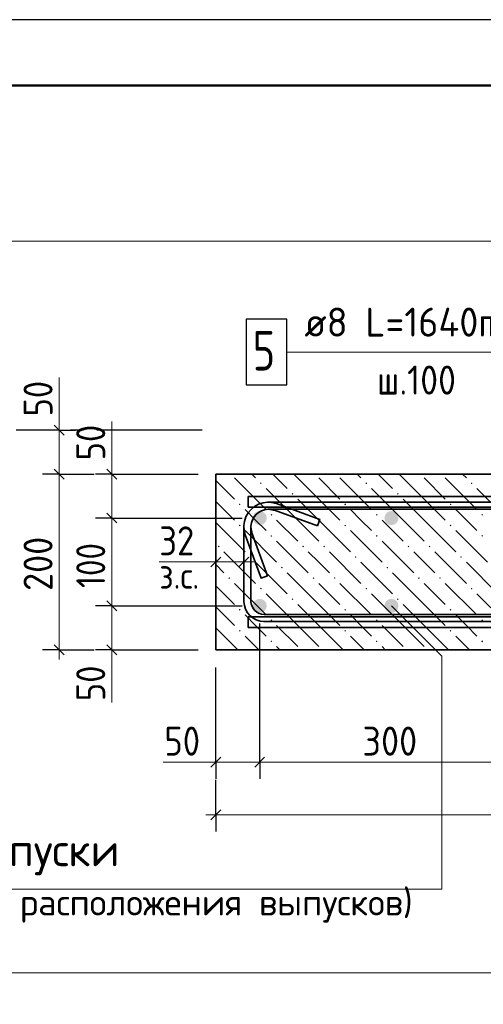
# Model space of a CAD drawing. Header units: millimetres. Extents: x 0 to 42000, y 0 to 29700.
# Tile 25 of 30: x 27428 to 30947, y 22226 to 29700. Entities that reach past the tile are written whole.
import ezdxf

# ---------------------------------------------------------------- set-up
doc = ezdxf.new("R2010")
doc.units = ezdxf.units.MM
doc.linetypes.add('______2', pattern=[270, 200, -70])
doc.linetypes.add('______5', pattern=[1100, 800, -100, 100, -100])
for name, color, linetype, lineweight in [('S1 Продольная арматура', 52, 'Continuous', 25), ('S2 ДОП Продольная арматура', 52, 'Continuous', 25), ('Standard', 7, 'Continuous', 25), ('Оси', 7, '______5', 13), ('Позиционная метка диаметр_ шаг', 7, 'Continuous', 13), ('Позиционная метка линия выноска', 7, 'Continuous', 13), ('Размерная выноска', 7, 'Continuous', 13), ('Хомут', 52, 'Continuous', 25)]:
    doc.layers.add(name, color=color, linetype=linetype, lineweight=lineweight)
doc.layers.add('ЖБ Пилон', color=7, linetype='______2', lineweight=13, true_color=0xa0a0a0)
doc.styles.add('ISOCPEUR', font='txt')

msp = doc.modelspace()

# ---------------------------------------------------------------- hatches: boundary and pattern name
at = {"linetype": 'Continuous', "lineweight": 13, "transparency": 33554687}
for points in [[(30303.4, 25916.9), (30299.3, 25937.4), (30287.7, 25954.7), (30270.4, 25966.2), (30250, 25970.3), (30229.6, 25966.2), (30212.3, 25954.7), (30200.8, 25937.4), (30196.7, 25916.9), (30200.8, 25896.5), (30212.3, 25879.2), (30229.6, 25867.7), (30250, 25863.6), (30270.4, 25867.7), (30287.7, 25879.2), (30299.3, 25896.5)], [(30303.4, 25916.9), (30299.3, 25937.4), (30287.7, 25954.7), (30270.4, 25966.2), (30250, 25970.3), (30229.6, 25966.2), (30212.3, 25954.7), (30200.8, 25937.4), (30196.7, 25916.9), (30200.8, 25896.5), (30212.3, 25879.2), (30229.6, 25867.7), (30250, 25863.6), (30270.4, 25867.7), (30287.7, 25879.2), (30299.3, 25896.5)], [(30303.4, 25250.3), (30299.3, 25270.7), (30287.7, 25288), (30270.4, 25299.6), (30250, 25303.6), (30229.6, 25299.6), (30212.3, 25288), (30200.8, 25270.7), (30196.7, 25250.3), (30200.8, 25229.9), (30212.3, 25212.6), (30229.6, 25201), (30250, 25196.9), (30270.4, 25201), (30287.7, 25212.6), (30299.3, 25229.9)], [(30303.4, 25250.3), (30299.3, 25270.7), (30287.7, 25288), (30270.4, 25299.6), (30250, 25303.6), (30229.6, 25299.6), (30212.3, 25288), (30200.8, 25270.7), (30196.7, 25250.3), (30200.8, 25229.9), (30212.3, 25212.6), (30229.6, 25201), (30250, 25196.9), (30270.4, 25201), (30287.7, 25212.6), (30299.3, 25229.9)]]:
    msp.add_hatch(color=7, dxfattribs=at).paths.add_polyline_path(points)
at = {"layer": 'S1 Продольная арматура', "linetype": 'Continuous', "lineweight": 18, "transparency": 33554687}
for points in [[(29303.4, 25916.9), (29299.3, 25937.4), (29287.7, 25954.7), (29270.4, 25966.2), (29250, 25970.3), (29229.6, 25966.2), (29212.3, 25954.7), (29200.8, 25937.4), (29196.7, 25916.9), (29200.8, 25896.5), (29212.3, 25879.2), (29229.6, 25867.7), (29250, 25863.6), (29270.4, 25867.7), (29287.7, 25879.2), (29299.3, 25896.5)], [(29303.4, 25916.9), (29299.3, 25937.4), (29287.7, 25954.7), (29270.4, 25966.2), (29250, 25970.3), (29229.6, 25966.2), (29212.3, 25954.7), (29200.8, 25937.4), (29196.7, 25916.9), (29200.8, 25896.5), (29212.3, 25879.2), (29229.6, 25867.7), (29250, 25863.6), (29270.4, 25867.7), (29287.7, 25879.2), (29299.3, 25896.5)], [(29303.4, 25250.3), (29299.3, 25270.7), (29287.7, 25288), (29270.4, 25299.5), (29250, 25303.6), (29229.6, 25299.5), (29212.3, 25288), (29200.8, 25270.7), (29196.7, 25250.3), (29200.8, 25229.9), (29212.3, 25212.6), (29229.6, 25201), (29250, 25196.9), (29270.4, 25201), (29287.7, 25212.6), (29299.3, 25229.9)], [(29303.4, 25250.3), (29299.3, 25270.7), (29287.7, 25288), (29270.4, 25299.5), (29250, 25303.6), (29229.6, 25299.5), (29212.3, 25288), (29200.8, 25270.7), (29196.7, 25250.3), (29200.8, 25229.9), (29212.3, 25212.6), (29229.6, 25201), (29250, 25196.9), (29270.4, 25201), (29287.7, 25212.6), (29299.3, 25229.9)]]:
    msp.add_hatch(color=7, dxfattribs=at).paths.add_polyline_path(points)
at = {"layer": 'ЖБ Пилон', "linetype": 'Continuous', "lineweight": 18, "transparency": 33554687}
for points in [[(29252.2, 26181.1), (29258.7, 26187.6), (29265.2, 26181.1), (29258.7, 26174.6)], [(30052.2, 26181.1), (30058.7, 26187.6), (30065.2, 26181.1), (30058.7, 26174.6)], [(30852.2, 26181.1), (30858.7, 26187.6), (30865.2, 26181.1), (30858.7, 26174.6)], [(29492.2, 26101.1), (29498.7, 26107.6), (29505.2, 26101.1), (29498.7, 26094.6)], [(30292.2, 26101.1), (30298.7, 26107.6), (30305.2, 26101.1), (30298.7, 26094.6)], [(29092.2, 26021.1), (29098.7, 26027.6), (29105.2, 26021.1), (29098.7, 26014.6)], [(29892.2, 26021.1), (29898.7, 26027.6), (29905.2, 26021.1), (29898.7, 26014.6)], [(30692.2, 26021.1), (30698.7, 26027.6), (30705.2, 26021.1), (30698.7, 26014.6)], [(29332.2, 25941.1), (29338.7, 25947.6), (29345.2, 25941.1), (29338.7, 25934.6)], [(30132.2, 25941.1), (30138.7, 25947.6), (30145.2, 25941.1), (30138.7, 25934.6)], [(30932.2, 25941.1), (30938.7, 25947.6), (30945.2, 25941.1), (30938.7, 25934.6)], [(29092.2, 25861.1), (29098.7, 25867.6), (29105.2, 25861.1), (29098.7, 25854.6)], [(29892.2, 25861.1), (29898.7, 25867.6), (29905.2, 25861.1), (29898.7, 25854.6)], [(30692.2, 25861.1), (30698.7, 25867.6), (30705.2, 25861.1), (30698.7, 25854.6)], [(29332.2, 25781.1), (29338.7, 25787.6), (29345.2, 25781.1), (29338.7, 25774.6)], [(30132.2, 25781.1), (30138.7, 25787.6), (30145.2, 25781.1), (30138.7, 25774.6)], [(30932.2, 25781.1), (30938.7, 25787.6), (30945.2, 25781.1), (30938.7, 25774.6)], [(28932.2, 25701.1), (28938.7, 25707.6), (28945.2, 25701.1), (28938.7, 25694.6)], [(29572.2, 25701.1), (29578.7, 25707.6), (29585.2, 25701.1), (29578.7, 25694.6)], [(29732.2, 25701.1), (29738.7, 25707.6), (29745.2, 25701.1), (29738.7, 25694.6)], [(30372.2, 25701.1), (30378.7, 25707.6), (30385.2, 25701.1), (30378.7, 25694.6)], [(30532.2, 25701.1), (30538.7, 25707.6), (30545.2, 25701.1), (30538.7, 25694.6)], [(29172.2, 25621.1), (29178.7, 25627.6), (29185.2, 25621.1), (29178.7, 25614.6)], [(29972.2, 25621.1), (29978.7, 25627.6), (29985.2, 25621.1), (29978.7, 25614.6)], [(30772.2, 25621.1), (30778.7, 25627.6), (30785.2, 25621.1), (30778.7, 25614.6)], [(29412.2, 25541.1), (29418.7, 25547.6), (29425.2, 25541.1), (29418.7, 25534.6)], [(30212.2, 25541.1), (30218.7, 25547.6), (30225.2, 25541.1), (30218.7, 25534.6)], [(29012.2, 25461.1), (29018.7, 25467.6), (29025.2, 25461.1), (29018.7, 25454.6)], [(29652.2, 25461.1), (29658.7, 25467.6), (29665.2, 25461.1), (29658.7, 25454.6)], [(29812.2, 25461.1), (29818.7, 25467.6), (29825.2, 25461.1), (29818.7, 25454.6)], [(30452.2, 25461.1), (30458.7, 25467.6), (30465.2, 25461.1), (30458.7, 25454.6)], [(30612.2, 25461.1), (30618.7, 25467.6), (30625.2, 25461.1), (30618.7, 25454.6)], [(29252.2, 25381.1), (29258.7, 25387.6), (29265.2, 25381.1), (29258.7, 25374.6)], [(30052.2, 25381.1), (30058.7, 25387.6), (30065.2, 25381.1), (30058.7, 25374.6)], [(30852.2, 25381.1), (30858.7, 25387.6), (30865.2, 25381.1), (30858.7, 25374.6)], [(29492.2, 25301.1), (29498.7, 25307.6), (29505.2, 25301.1), (29498.7, 25294.6)], [(30292.2, 25301.1), (30298.7, 25307.6), (30305.2, 25301.1), (30298.7, 25294.6)], [(29092.2, 25221.1), (29098.7, 25227.6), (29105.2, 25221.1), (29098.7, 25214.6)], [(29892.2, 25221.1), (29898.7, 25227.6), (29905.2, 25221.1), (29898.7, 25214.6)], [(30692.2, 25221.1), (30698.7, 25227.6), (30705.2, 25221.1), (30698.7, 25214.6)], [(29332.2, 25141.1), (29338.7, 25147.6), (29345.2, 25141.1), (29338.7, 25134.6)], [(30132.2, 25141.1), (30138.7, 25147.6), (30145.2, 25141.1), (30138.7, 25134.6)], [(30932.2, 25141.1), (30938.7, 25147.6), (30945.2, 25141.1), (30938.7, 25134.6)], [(29092.2, 25061.1), (29098.7, 25067.6), (29105.2, 25061.1), (29098.7, 25054.6)], [(29892.2, 25061.1), (29898.7, 25067.6), (29905.2, 25061.1), (29898.7, 25054.6)], [(30692.2, 25061.1), (30698.7, 25067.6), (30705.2, 25061.1), (30698.7, 25054.6)], [(29332.2, 24981.1), (29338.7, 24987.6), (29345.2, 24981.1), (29338.7, 24974.6)], [(30132.2, 24981.1), (30138.7, 24987.6), (30145.2, 24981.1), (30138.7, 24974.6)], [(30932.2, 24981.1), (30938.7, 24987.6), (30945.2, 24981.1), (30938.7, 24974.6)]]:
    msp.add_hatch(color=7, dxfattribs=at).paths.add_polyline_path(points, flags=16)

# ---------------------------------------------------------------- linework, layer by layer
at = {"layer": 'S2 ДОП Продольная арматура', "color": 7, "linetype": 'Continuous', "lineweight": 35, "transparency": 33554687}
for points in [[(29163.4, 26080.3), (35168.9, 26080.3)], [(35163.4, 26000.3), (29163.4, 26000.3), (29163.4, 26080.3)], [(29163.4, 26080.3), (35168.9, 26080.3)], [(35163.4, 26000.3), (29163.4, 26000.3), (29163.4, 26080.3)], [(35168.9, 25086.9), (29163.4, 25086.9), (29163.4, 25166.9), (35163.4, 25166.9)], [(35168.9, 25086.9), (29163.4, 25086.9), (29163.4, 25166.9), (35163.4, 25166.9)]]:
    msp.add_lwpolyline(points, dxfattribs=at)
at = {"layer": 'Standard', "color": 7, "linetype": 'Continuous', "lineweight": 25, "transparency": 33554687}
for p, q in [((27689.9, 26621.1), (27764.9, 26546.1)), ((27689.9, 26287.8), (27764.9, 26212.8)), ((28089.9, 26287.8), (28164.9, 26212.8)), ((28089.9, 25954.4), (28164.9, 25879.4)), ((28954.2, 25621.1), (28879.2, 25546.1)), ((29167.5, 25621.1), (29092.5, 25546.1)), ((28089.9, 25287.8), (28164.9, 25212.8)), ((27689.9, 24954.4), (27764.9, 24879.4)), ((28089.9, 24954.4), (28164.9, 24879.4)), ((28879.2, 24025.8), (28954.2, 24100.8)), ((29212.5, 24025.8), (29287.5, 24100.8)), ((28879.2, 23625.8), (28954.2, 23700.8))]:
    msp.add_line(p, q, dxfattribs=at)
at = {"layer": 'Standard', "color": 7, "linetype": 'Continuous', "lineweight": 13, "transparency": 33554687}
for p, q in [((27727.4, 26583.6), (27727.4, 26658.6)), ((27727.4, 26583.6), (27727.4, 26250.3)), ((28127.4, 26250.3), (28127.4, 26325.3)), ((27727.4, 26250.3), (27727.4, 24916.9)), ((28127.4, 26250.3), (28127.4, 25916.9)), ((28127.4, 25916.9), (28127.4, 25250.3)), ((28916.7, 25583.6), (28841.7, 25583.6)), ((29130, 25583.6), (28916.7, 25583.6)), ((29130, 25583.6), (29205, 25583.6)), ((28127.4, 25250.3), (28127.4, 24916.9)), ((27727.4, 24916.9), (27727.4, 24841.9)), ((28127.4, 24916.9), (28127.4, 24841.9)), ((28916.7, 24063.3), (28841.7, 24063.3)), ((28916.7, 24063.3), (29250, 24063.3)), ((29250, 24063.3), (31250, 24063.3)), ((28916.7, 23663.3), (28841.7, 23663.3)), ((28916.7, 23663.3), (35583.4, 23663.3))]:
    msp.add_line(p, q, dxfattribs=at)
at = {"layer": 'Standard', "color": 7, "linetype": 'Continuous', "lineweight": -3, "transparency": 33554687}
for p, q in [((27727.4, 26583.6), (27602.4, 26583.6)), ((27727.4, 26583.6), (27852.4, 26583.6)), ((27727.4, 26250.3), (27602.4, 26250.3)), ((27727.4, 26250.3), (27852.4, 26250.3)), ((27727.4, 26250.3), (27994.1, 26250.3)), ((28127.4, 26250.3), (28002.4, 26250.3)), ((28127.4, 26250.3), (28252.4, 26250.3)), ((28127.4, 26250.3), (28783.4, 26250.3)), ((28127.4, 25916.9), (28002.4, 25916.9)), ((28127.4, 25916.9), (28252.4, 25916.9)), ((28127.4, 25916.9), (29116.7, 25916.9)), ((28916.7, 25583.6), (28916.7, 25708.6)), ((29130, 25583.6), (29130, 25708.6)), ((28916.7, 25583.6), (28916.7, 25458.6)), ((29130, 25583.6), (29130, 25458.6)), ((28127.4, 25250.3), (28002.4, 25250.3)), ((28127.4, 25250.3), (28252.4, 25250.3)), ((28127.4, 25250.3), (29116.7, 25250.3)), ((27727.4, 24916.9), (27602.4, 24916.9)), ((27727.4, 24916.9), (27852.4, 24916.9)), ((27727.4, 24916.9), (27994.1, 24916.9)), ((28127.4, 24916.9), (28002.4, 24916.9)), ((28127.4, 24916.9), (28252.4, 24916.9)), ((28127.4, 24916.9), (28783.4, 24916.9)), ((28916.7, 24063.3), (28916.7, 24188.3)), ((29250, 24063.3), (29250, 24188.3)), ((28916.7, 24063.3), (28916.7, 23938.3)), ((29250, 24063.3), (29250, 23938.3)), ((28916.7, 23663.3), (28916.7, 23930)), ((28916.7, 23663.3), (28916.7, 23788.3)), ((28916.7, 23663.3), (28916.7, 23538.3))]:
    msp.add_line(p, q, dxfattribs=at)
at = {"layer": 'Standard', "color": 7, "linetype": 'Continuous', "lineweight": 25, "transparency": 33554687}
msp.add_lwpolyline([(0, 0), (42000, 0), (42000, 29700), (0, 29700), (0, 0)], close=True, dxfattribs=at)
at = {"layer": 'Standard', "color": 7, "linetype": 'Continuous', "lineweight": 50, "transparency": 33554687}
msp.add_lwpolyline([(2000, 29200), (41500, 29200), (41500, 500), (2000, 500), (2000, 29200)], close=True, dxfattribs=at)
at = {"layer": 'Standard', "color": 7, "linetype": 'Continuous', "lineweight": 13, "transparency": 33554687}
msp.add_lwpolyline([(41500, 29200), (23000, 29200), (23000, 6000), (41500, 6000), (41500, 29200)], dxfattribs=at)
at = {"layer": 'Standard', "color": 254, "linetype": 'Continuous', "lineweight": 18, "true_color": 0xc4c4ff, "transparency": 33554687}
msp.add_lwpolyline([(26250.6, 22463.4), (37525.3, 22463.4), (37525.3, 28018.2), (26250.6, 28018.2), (26250.6, 22463.4)], dxfattribs=at)
at = {"layer": 'Standard', "color": 7, "linetype": 'Continuous', "lineweight": -3, "transparency": 33554687}
for points in [[(27727.4, 26583.6), (27710.4, 26583.6), (27710.4, 26583.6), (27535.9, 26583.6)], [(29250, 24063.3), (29250, 24080.3), (29250, 24080.3), (29250, 24080.3), (29250, 24080.3), (29250, 24080.3), (29250, 24080.3), (29250, 24080.3), (29250, 24080.3), (29250, 24378.1), (29250, 24378.1), (29250, 25116.9)], [(28916.7, 24063.3), (28916.7, 24080.3), (28916.7, 24080.3), (28916.7, 24080.3), (28916.7, 24080.3), (28916.7, 24080.3), (28916.7, 24080.3), (28916.7, 24080.3), (28916.7, 24080.3), (28916.7, 24246.9), (28916.7, 24246.9), (28916.7, 24783.6)]]:
    msp.add_lwpolyline(points, dxfattribs=at)
at = {"layer": 'ЖБ Пилон', "color": 7, "linetype": 'Continuous', "lineweight": 35, "transparency": 33554687}
for p, q in [((28916.7, 26250.3), (28916.7, 24916.9)), ((35583.4, 26250.3), (28916.7, 26250.3)), ((28916.7, 24916.9), (35583.4, 24916.9))]:
    msp.add_line(p, q, dxfattribs=at)
at = {"layer": 'ЖБ Пилон', "color": 9, "linetype": 'Continuous', "lineweight": 18, "true_color": 0xc7c7c7, "transparency": 33554687}
for p, q in [((29189.5, 26250.3), (29218.7, 26221.1)), ((29349.5, 26250.3), (29458.7, 26141.1)), ((29698.7, 26061.1), (29509.5, 26250.3)), ((29989.5, 26250.3), (30018.7, 26221.1)), ((30149.5, 26250.3), (30258.7, 26141.1)), ((30498.7, 26061.1), (30309.5, 26250.3)), ((30789.5, 26250.3), (30818.7, 26221.1)), ((28916.7, 26203.1), (29058.7, 26061.1)), ((29058.7, 26221.1), (29298.7, 25981.1)), ((29698.7, 26221.1), (29858.7, 26061.1)), ((29858.7, 26221.1), (30098.7, 25981.1)), ((30498.7, 26221.1), (30658.7, 26061.1)), ((30658.7, 26221.1), (30898.7, 25981.1)), ((29538.7, 25901.1), (29298.7, 26141.1)), ((30338.7, 25901.1), (30098.7, 26141.1)), ((31138.7, 25901.1), (30898.7, 26141.1)), ((28916.7, 26043.1), (29058.7, 25901.1)), ((29538.7, 26061.1), (29698.7, 25901.1)), ((29698.7, 26061.1), (29858.7, 25901.1)), ((30338.7, 26061.1), (30498.7, 25901.1)), ((30498.7, 26061.1), (30658.7, 25901.1)), ((29218.7, 25901.1), (29138.7, 25981.1)), ((30018.7, 25901.1), (29938.7, 25981.1)), ((30818.7, 25901.1), (30738.7, 25981.1)), ((28916.7, 25883.1), (29138.7, 25661.1)), ((29298.7, 25821.1), (29218.7, 25901.1)), ((29378.7, 25901.1), (29538.7, 25741.1)), ((29538.7, 25901.1), (29698.7, 25741.1)), ((29698.7, 25901.1), (29938.7, 25661.1)), ((30098.7, 25821.1), (30018.7, 25901.1)), ((30178.7, 25901.1), (30338.7, 25741.1)), ((30338.7, 25901.1), (30498.7, 25741.1)), ((30498.7, 25901.1), (30738.7, 25661.1)), ((30898.7, 25821.1), (30818.7, 25901.1)), ((29138.7, 25821.1), (29378.7, 25581.1)), ((29938.7, 25821.1), (30178.7, 25581.1)), ((30738.7, 25821.1), (30978.7, 25581.1)), ((29378.7, 25741.1), (29618.7, 25501.1)), ((30178.7, 25741.1), (30418.7, 25501.1)), ((28978.7, 25661.1), (29218.7, 25421.1)), ((29698.7, 25581.1), (29618.7, 25661.1)), ((29778.7, 25661.1), (30018.7, 25421.1)), ((30498.7, 25581.1), (30418.7, 25661.1)), ((30578.7, 25661.1), (30818.7, 25421.1)), ((28978.7, 25501.1), (28916.7, 25563.1)), ((29218.7, 25581.1), (29458.7, 25341.1)), ((29778.7, 25501.1), (29698.7, 25581.1)), ((30018.7, 25581.1), (30258.7, 25341.1)), ((30578.7, 25501.1), (30498.7, 25581.1)), ((30818.7, 25581.1), (31058.7, 25341.1)), ((29698.7, 25261.1), (29458.7, 25501.1)), ((30498.7, 25261.1), (30258.7, 25501.1)), ((29058.7, 25421.1), (29298.7, 25181.1)), ((29698.7, 25421.1), (29858.7, 25261.1)), ((29858.7, 25421.1), (30098.7, 25181.1)), ((30498.7, 25421.1), (30658.7, 25261.1)), ((30658.7, 25421.1), (30898.7, 25181.1)), ((28916.7, 25403.1), (29058.7, 25261.1)), ((29538.7, 25101.1), (29298.7, 25341.1)), ((30338.7, 25101.1), (30098.7, 25341.1)), ((31138.7, 25101.1), (30898.7, 25341.1)), ((28916.7, 25243.1), (29058.7, 25101.1)), ((29538.7, 25261.1), (29698.7, 25101.1)), ((29698.7, 25261.1), (29858.7, 25101.1)), ((30338.7, 25261.1), (30498.7, 25101.1)), ((30498.7, 25261.1), (30658.7, 25101.1)), ((29218.7, 25101.1), (29138.7, 25181.1)), ((30018.7, 25101.1), (29938.7, 25181.1)), ((30818.7, 25101.1), (30738.7, 25181.1)), ((28916.7, 25083.1), (29082.8, 24916.9)), ((29298.7, 25021.1), (29218.7, 25101.1)), ((29378.7, 25101.1), (29538.7, 24941.1)), ((29538.7, 25101.1), (29698.7, 24941.1)), ((29698.7, 25101.1), (29882.8, 24916.9)), ((30098.7, 25021.1), (30018.7, 25101.1)), ((30178.7, 25101.1), (30338.7, 24941.1)), ((30338.7, 25101.1), (30498.7, 24941.1)), ((30498.7, 25101.1), (30682.8, 24916.9)), ((30898.7, 25021.1), (30818.7, 25101.1)), ((29138.7, 25021.1), (29242.8, 24916.9)), ((29938.7, 25021.1), (30042.8, 24916.9)), ((30738.7, 25021.1), (30842.8, 24916.9)), ((29378.7, 24941.1), (29402.8, 24916.9)), ((30178.7, 24941.1), (30202.8, 24916.9))]:
    msp.add_line(p, q, dxfattribs=at)
at = {"layer": 'Оси', "color": 8, "linetype": '______5', "lineweight": -3, "transparency": 33554687}
msp.add_line((28813.6, 26583.6), (27402.5, 26583.6), dxfattribs=at)
at = {"layer": 'Позиционная метка линия выноска', "color": 7, "linetype": 'Continuous', "lineweight": 13, "transparency": 33554687}
for points in [[(29456.7, 27176.9), (31560.3, 27176.9), (31560.3, 25583.6), (31156.7, 25583.6)], [(26145.1, 23100.3), (30632.8, 23100.3), (30632.8, 24867.5), (30250, 25250.3)]]:
    msp.add_lwpolyline(points, dxfattribs=at)
at = {"layer": 'Размерная выноска', "color": 7, "linetype": 'Continuous', "lineweight": 13, "transparency": 33554687}
for p, q in [((27727.4, 26983.6), (27727.4, 26583.6)), ((28127.4, 26650.3), (28127.4, 26250.3)), ((28916.7, 25583.6), (28486.5, 25583.6)), ((28127.4, 24916.9), (28127.4, 24516.9)), ((28916.7, 24063.3), (28516.7, 24063.3))]:
    msp.add_line(p, q, dxfattribs=at)
at = {"layer": 'Хомут', "color": 7, "linetype": 'Continuous', "lineweight": 25, "transparency": 33554687}
msp.add_lwpolyline([(29146.7, 26926.9), (29456.7, 26926.9), (29456.7, 27426.9), (29146.7, 27426.9), (29146.7, 26926.9)], dxfattribs=at)
at = {"layer": 'Хомут', "color": 7, "linetype": 'Continuous', "lineweight": 35, "transparency": 33554687}
for points in [[(33216.5, 25983.6), (29311.6, 25983.6), (29287.5, 25980.3), (29263.1, 25972.2), (29240.7, 25959.7), (29222.5, 25944.5), (29207.3, 25926.3), (29194.8, 25903.9), (29186.7, 25879.5), (29183.4, 25855.4), (29183.4, 25849.1), (29183.5, 25843.5), (29183.9, 25838), (29184.5, 25832.5), (29185.4, 25827.1), (29186.5, 25821.8), (29187.7, 25816.4), (29189.3, 25811.1), (29191, 25805.7), (29310, 25478.9), (29259.8, 25460.7), (29140.6, 25788.3), (29138.3, 25795.4), (29136.2, 25802.8), (29134.4, 25810.3), (29132.9, 25817.9), (29131.7, 25825.5), (29130.8, 25833.1), (29130.3, 25840.8), (29130, 25848.3), (29130, 25859.1), (29134.6, 25891.6), (29145.7, 25925.5), (29163.2, 25956.7), (29184.6, 25982.4), (29210.3, 26003.8), (29241.5, 26021.3), (29275.3, 26032.4), (29307.9, 26037), (33220.2, 26037)], [(33220.2, 25130.3), (29279.8, 25130.3), (29252.5, 25134.1), (29224, 25143.5), (29197.7, 25158.2), (29176, 25176.3), (29157.9, 25197.9), (29143.2, 25224.2), (29133.8, 25252.7), (29130, 25280.1), (29130, 25859.1), (29134.6, 25891.6), (29145.7, 25925.5), (29163.2, 25956.7), (29184.6, 25982.4), (29210.3, 26003.8), (29241.5, 26021.3), (29275.3, 26032.4), (29307.9, 26037), (29318.7, 26037), (29326.2, 26036.7), (29333.9, 26036.2), (29341.5, 26035.3), (29349.1, 26034.1), (29356.6, 26032.6), (29364.1, 26030.8), (29371.5, 26028.7), (29378.7, 26026.4), (29706.3, 25907.1), (29688.1, 25857)], [(33216.5, 25983.6), (29311.6, 25983.6), (29287.5, 25980.3), (29263.1, 25972.2), (29240.7, 25959.7), (29222.5, 25944.5), (29207.3, 25926.3), (29194.8, 25903.9), (29186.7, 25879.5), (29183.4, 25855.4), (29183.4, 25849.1), (29183.5, 25843.5), (29183.9, 25838), (29184.5, 25832.5), (29185.4, 25827.1), (29186.5, 25821.8), (29187.7, 25816.4), (29189.3, 25811.1), (29191, 25805.7), (29310, 25478.9), (29259.8, 25460.7), (29140.6, 25788.3), (29138.3, 25795.4), (29136.2, 25802.8), (29134.4, 25810.3), (29132.9, 25817.9), (29131.7, 25825.5), (29130.8, 25833.1), (29130.3, 25840.8), (29130, 25848.3), (29130, 25859.1), (29134.6, 25891.6), (29145.7, 25925.5), (29163.2, 25956.7), (29184.6, 25982.4), (29210.3, 26003.8), (29241.5, 26021.3), (29275.3, 26032.4), (29307.9, 26037), (33220.2, 26037)], [(33220.2, 25130.3), (29279.8, 25130.3), (29252.5, 25134.1), (29224, 25143.5), (29197.7, 25158.2), (29176, 25176.3), (29157.9, 25197.9), (29143.2, 25224.2), (29133.8, 25252.7), (29130, 25280.1), (29130, 25859.1), (29134.6, 25891.6), (29145.7, 25925.5), (29163.2, 25956.7), (29184.6, 25982.4), (29210.3, 26003.8), (29241.5, 26021.3), (29275.3, 26032.4), (29307.9, 26037), (29318.7, 26037), (29326.2, 26036.7), (29333.9, 26036.2), (29341.5, 26035.3), (29349.1, 26034.1), (29356.6, 26032.6), (29364.1, 26030.8), (29371.5, 26028.7), (29378.7, 26026.4), (29706.3, 25907.1), (29688.1, 25857)], [(33216.5, 25983.6), (29311.6, 25983.6), (29287.5, 25980.3), (29263.1, 25972.2), (29240.7, 25959.7), (29222.5, 25944.5), (29207.3, 25926.3), (29194.8, 25903.9), (29186.7, 25879.5), (29183.4, 25855.4), (29183.4, 25849.1), (29183.5, 25843.5), (29183.9, 25838), (29184.5, 25832.5), (29185.4, 25827.1), (29186.5, 25821.8), (29187.7, 25816.4), (29189.3, 25811.1), (29191, 25805.7), (29310, 25478.9), (29259.8, 25460.7), (29140.6, 25788.3), (29138.3, 25795.4), (29136.2, 25802.8), (29134.4, 25810.3), (29132.9, 25817.9), (29131.7, 25825.5), (29130.8, 25833.1), (29130.3, 25840.8), (29130, 25848.3), (29130, 25859.1), (29134.6, 25891.6), (29145.7, 25925.5), (29163.2, 25956.7), (29184.6, 25982.4), (29210.3, 26003.8), (29241.5, 26021.3), (29275.3, 26032.4), (29307.9, 26037), (33220.2, 26037)], [(33220.2, 25130.3), (29279.8, 25130.3), (29252.5, 25134.1), (29224, 25143.5), (29197.7, 25158.2), (29176, 25176.3), (29157.9, 25197.9), (29143.2, 25224.2), (29133.8, 25252.7), (29130, 25280.1), (29130, 25859.1), (29134.6, 25891.6), (29145.7, 25925.5), (29163.2, 25956.7), (29184.6, 25982.4), (29210.3, 26003.8), (29241.5, 26021.3), (29275.3, 26032.4), (29307.9, 26037), (29318.7, 26037), (29326.2, 26036.7), (29333.9, 26036.2), (29341.5, 26035.3), (29349.1, 26034.1), (29356.6, 26032.6), (29364.1, 26030.8), (29371.5, 26028.7), (29378.7, 26026.4), (29706.3, 25907.1), (29688.1, 25857)], [(33216.5, 25983.6), (29311.6, 25983.6), (29287.5, 25980.3), (29263.1, 25972.2), (29240.7, 25959.7), (29222.5, 25944.5), (29207.3, 25926.3), (29194.8, 25903.9), (29186.7, 25879.5), (29183.4, 25855.4), (29183.4, 25849.1), (29183.5, 25843.5), (29183.9, 25838), (29184.5, 25832.5), (29185.4, 25827.1), (29186.5, 25821.8), (29187.7, 25816.4), (29189.3, 25811.1), (29191, 25805.7), (29310, 25478.9), (29259.8, 25460.7), (29140.6, 25788.3), (29138.3, 25795.4), (29136.2, 25802.8), (29134.4, 25810.3), (29132.9, 25817.9), (29131.7, 25825.5), (29130.8, 25833.1), (29130.3, 25840.8), (29130, 25848.3), (29130, 25859.1), (29134.6, 25891.6), (29145.7, 25925.5), (29163.2, 25956.7), (29184.6, 25982.4), (29210.3, 26003.8), (29241.5, 26021.3), (29275.3, 26032.4), (29307.9, 26037), (33220.2, 26037)], [(33220.2, 25130.3), (29279.8, 25130.3), (29252.5, 25134.1), (29224, 25143.5), (29197.7, 25158.2), (29176, 25176.3), (29157.9, 25197.9), (29143.2, 25224.2), (29133.8, 25252.7), (29130, 25280.1), (29130, 25859.1), (29134.6, 25891.6), (29145.7, 25925.5), (29163.2, 25956.7), (29184.6, 25982.4), (29210.3, 26003.8), (29241.5, 26021.3), (29275.3, 26032.4), (29307.9, 26037), (29318.7, 26037), (29326.2, 26036.7), (29333.9, 26036.2), (29341.5, 26035.3), (29349.1, 26034.1), (29356.6, 26032.6), (29364.1, 26030.8), (29371.5, 26028.7), (29378.7, 26026.4), (29706.3, 25907.1), (29688.1, 25857)], [(33216.5, 25983.6), (29311.6, 25983.6), (29287.5, 25980.3), (29263.1, 25972.2), (29240.7, 25959.7), (29222.5, 25944.5), (29207.3, 25926.3), (29194.8, 25903.9), (29186.7, 25879.5), (29183.4, 25855.4), (29183.4, 25849.1), (29183.5, 25843.5), (29183.9, 25838), (29184.5, 25832.5), (29185.4, 25827.1), (29186.5, 25821.8), (29187.7, 25816.4), (29189.3, 25811.1), (29191, 25805.7), (29310, 25478.9), (29259.8, 25460.7), (29140.6, 25788.3), (29138.3, 25795.4), (29136.2, 25802.8), (29134.4, 25810.3), (29132.9, 25817.9), (29131.7, 25825.5), (29130.8, 25833.1), (29130.3, 25840.8), (29130, 25848.3), (29130, 25859.1), (29134.6, 25891.6), (29145.7, 25925.5), (29163.2, 25956.7), (29184.6, 25982.4), (29210.3, 26003.8), (29241.5, 26021.3), (29275.3, 26032.4), (29307.9, 26037), (33220.2, 26037)], [(33220.2, 25130.3), (29279.8, 25130.3), (29252.5, 25134.1), (29224, 25143.5), (29197.7, 25158.2), (29176, 25176.3), (29157.9, 25197.9), (29143.2, 25224.2), (29133.8, 25252.7), (29130, 25280.1), (29130, 25859.1), (29134.6, 25891.6), (29145.7, 25925.5), (29163.2, 25956.7), (29184.6, 25982.4), (29210.3, 26003.8), (29241.5, 26021.3), (29275.3, 26032.4), (29307.9, 26037), (29318.7, 26037), (29326.2, 26036.7), (29333.9, 26036.2), (29341.5, 26035.3), (29349.1, 26034.1), (29356.6, 26032.6), (29364.1, 26030.8), (29371.5, 26028.7), (29378.7, 26026.4), (29706.3, 25907.1), (29688.1, 25857)], [(33216.5, 25983.6), (29311.6, 25983.6), (29287.5, 25980.3), (29263.1, 25972.2), (29240.7, 25959.7), (29222.5, 25944.5), (29207.3, 25926.3), (29194.8, 25903.9), (29186.7, 25879.5), (29183.4, 25855.4), (29183.4, 25849.1), (29183.5, 25843.5), (29183.9, 25838), (29184.5, 25832.5), (29185.4, 25827.1), (29186.5, 25821.8), (29187.7, 25816.4), (29189.3, 25811.1), (29191, 25805.7), (29310, 25478.9), (29259.8, 25460.7), (29140.6, 25788.3), (29138.3, 25795.4), (29136.2, 25802.8), (29134.4, 25810.3), (29132.9, 25817.9), (29131.7, 25825.5), (29130.8, 25833.1), (29130.3, 25840.8), (29130, 25848.3), (29130, 25859.1), (29134.6, 25891.6), (29145.7, 25925.5), (29163.2, 25956.7), (29184.6, 25982.4), (29210.3, 26003.8), (29241.5, 26021.3), (29275.3, 26032.4), (29307.9, 26037), (33220.2, 26037)], [(33220.2, 25130.3), (29279.8, 25130.3), (29252.5, 25134.1), (29224, 25143.5), (29197.7, 25158.2), (29176, 25176.3), (29157.9, 25197.9), (29143.2, 25224.2), (29133.8, 25252.7), (29130, 25280.1), (29130, 25859.1), (29134.6, 25891.6), (29145.7, 25925.5), (29163.2, 25956.7), (29184.6, 25982.4), (29210.3, 26003.8), (29241.5, 26021.3), (29275.3, 26032.4), (29307.9, 26037), (29318.7, 26037), (29326.2, 26036.7), (29333.9, 26036.2), (29341.5, 26035.3), (29349.1, 26034.1), (29356.6, 26032.6), (29364.1, 26030.8), (29371.5, 26028.7), (29378.7, 26026.4), (29706.3, 25907.1), (29688.1, 25857)], [(29688.1, 25857), (29361.2, 25976), (29355.9, 25977.7), (29350.6, 25979.2), (29345.2, 25980.5), (29339.8, 25981.6), (29334.4, 25982.4), (29329, 25983), (29323.4, 25983.4), (29317.8, 25983.6), (29311.6, 25983.6), (29287.5, 25980.3), (29263.1, 25972.2), (29240.7, 25959.7), (29222.5, 25944.5), (29207.3, 25926.3), (29194.8, 25903.9), (29186.7, 25879.5), (29183.4, 25855.4), (29183.4, 25283.8), (29186, 25264.9), (29192.3, 25245.8), (29202.1, 25228.3), (29213.9, 25214.1), (29228.1, 25202.3), (29245.5, 25192.5), (29264.6, 25186.2), (29283.5, 25183.6), (33216.5, 25183.6)], [(29688.1, 25857), (29361.2, 25976), (29355.9, 25977.7), (29350.6, 25979.2), (29345.2, 25980.5), (29339.8, 25981.6), (29334.4, 25982.4), (29329, 25983), (29323.4, 25983.4), (29317.8, 25983.6), (29311.6, 25983.6), (29287.5, 25980.3), (29263.1, 25972.2), (29240.7, 25959.7), (29222.5, 25944.5), (29207.3, 25926.3), (29194.8, 25903.9), (29186.7, 25879.5), (29183.4, 25855.4), (29183.4, 25283.8), (29186, 25264.9), (29192.3, 25245.8), (29202.1, 25228.3), (29213.9, 25214.1), (29228.1, 25202.3), (29245.5, 25192.5), (29264.6, 25186.2), (29283.5, 25183.6), (33216.5, 25183.6)], [(29688.1, 25857), (29361.2, 25976), (29355.9, 25977.7), (29350.6, 25979.2), (29345.2, 25980.5), (29339.8, 25981.6), (29334.4, 25982.4), (29329, 25983), (29323.4, 25983.4), (29317.8, 25983.6), (29311.6, 25983.6), (29287.5, 25980.3), (29263.1, 25972.2), (29240.7, 25959.7), (29222.5, 25944.5), (29207.3, 25926.3), (29194.8, 25903.9), (29186.7, 25879.5), (29183.4, 25855.4), (29183.4, 25283.8), (29186, 25264.9), (29192.3, 25245.8), (29202.1, 25228.3), (29213.9, 25214.1), (29228.1, 25202.3), (29245.5, 25192.5), (29264.6, 25186.2), (29283.5, 25183.6), (33216.5, 25183.6)], [(29688.1, 25857), (29361.2, 25976), (29355.9, 25977.7), (29350.6, 25979.2), (29345.2, 25980.5), (29339.8, 25981.6), (29334.4, 25982.4), (29329, 25983), (29323.4, 25983.4), (29317.8, 25983.6), (29311.6, 25983.6), (29287.5, 25980.3), (29263.1, 25972.2), (29240.7, 25959.7), (29222.5, 25944.5), (29207.3, 25926.3), (29194.8, 25903.9), (29186.7, 25879.5), (29183.4, 25855.4), (29183.4, 25283.8), (29186, 25264.9), (29192.3, 25245.8), (29202.1, 25228.3), (29213.9, 25214.1), (29228.1, 25202.3), (29245.5, 25192.5), (29264.6, 25186.2), (29283.5, 25183.6), (33216.5, 25183.6)], [(29688.1, 25857), (29361.2, 25976), (29355.9, 25977.7), (29350.6, 25979.2), (29345.2, 25980.5), (29339.8, 25981.6), (29334.4, 25982.4), (29329, 25983), (29323.4, 25983.4), (29317.8, 25983.6), (29311.6, 25983.6), (29287.5, 25980.3), (29263.1, 25972.2), (29240.7, 25959.7), (29222.5, 25944.5), (29207.3, 25926.3), (29194.8, 25903.9), (29186.7, 25879.5), (29183.4, 25855.4), (29183.4, 25283.8), (29186, 25264.9), (29192.3, 25245.8), (29202.1, 25228.3), (29213.9, 25214.1), (29228.1, 25202.3), (29245.5, 25192.5), (29264.6, 25186.2), (29283.5, 25183.6), (33216.5, 25183.6)], [(29688.1, 25857), (29361.2, 25976), (29355.9, 25977.7), (29350.6, 25979.2), (29345.2, 25980.5), (29339.8, 25981.6), (29334.4, 25982.4), (29329, 25983), (29323.4, 25983.4), (29317.8, 25983.6), (29311.6, 25983.6), (29287.5, 25980.3), (29263.1, 25972.2), (29240.7, 25959.7), (29222.5, 25944.5), (29207.3, 25926.3), (29194.8, 25903.9), (29186.7, 25879.5), (29183.4, 25855.4), (29183.4, 25283.8), (29186, 25264.9), (29192.3, 25245.8), (29202.1, 25228.3), (29213.9, 25214.1), (29228.1, 25202.3), (29245.5, 25192.5), (29264.6, 25186.2), (29283.5, 25183.6), (33216.5, 25183.6)]]:
    msp.add_lwpolyline(points, dxfattribs=at)

# ---------------------------------------------------------------- texts
at = {"layer": 'Standard', "color": 7, "linetype": 'Continuous', "lineweight": 25, "transparency": 33554687, "char_height": 220, "attachment_point": 7, "rotation": 90, "style": 'ISOCPEUR'}
for s, insert, width in [('\\W0.87;50', (27677.4, 26687.8), 403.924), ('\\W0.87;50', (28077.4, 26354.4), 403.924), ('\\W0.91;200', (27677.4, 25363.6), 561.988), ('\\W0.83;100', (28077.4, 25385.6), 508.571), ('\\W0.87;50', (28077.4, 24526.8), 403.924)]:
    msp.add_mtext(s, dxfattribs=dict(at, insert=insert, width=width))
at = {"layer": 'Standard', "color": 7, "linetype": 'Continuous', "lineweight": 25, "transparency": 33554687, "char_height": 220, "attachment_point": 7, "style": 'ISOCPEUR'}
for s, insert, width in [('\\W0.87;32', (28487.5, 25633.6), 403.94), ('\\W0.87;50', (28526.5, 24113.3), 403.924), ('\\W0.91;300', (30030, 24113.3), 561.988)]:
    msp.add_mtext(s, dxfattribs=dict(at, insert=insert, width=width))
at = {"layer": 'Standard', "color": 7, "linetype": 'Continuous', "lineweight": 18, "transparency": 33554687, "insert": (28488.3, 25380.5), "char_height": 200, "width": 459.942, "attachment_point": 7, "style": 'ISOCPEUR'}
msp.add_mtext('\\W0.90;з.с.', dxfattribs=at)
at = {"layer": 'Позиционная метка диаметр_ шаг', "color": 7, "linetype": 'Continuous', "lineweight": 25, "transparency": 33554687, "attachment_point": 7, "style": 'ISOCPEUR'}
for s, insert, char_height, width in [('\\W0.98;Доп. выпуски', (26145.1, 23205.4), 250, 2145.817), ('\\W0.99;(см. схему расположения выпусков)', (26145.1, 22845.4), 200, 4496.827)]:
    msp.add_mtext(s, dxfattribs=dict(at, insert=insert, char_height=char_height, width=width))
at = {"layer": 'Хомут', "color": 7, "linetype": 'Continuous', "lineweight": 13, "transparency": 33554687, "attachment_point": 7, "style": 'ISOCPEUR'}
for s, insert, char_height, width in [('\\W0.96;ø8 L=1640mm ', (29589.4, 27294.2), 220, 2018.387), ('\\W0.78;5', (29196.7, 27036.9), 300, 326.407), ('\\W0.90;ш.100 ', (30139.4, 26854.2), 220, 912.907)]:
    msp.add_mtext(s, dxfattribs=dict(at, insert=insert, char_height=char_height, width=width))

doc.saveas('drawing.dxf')
